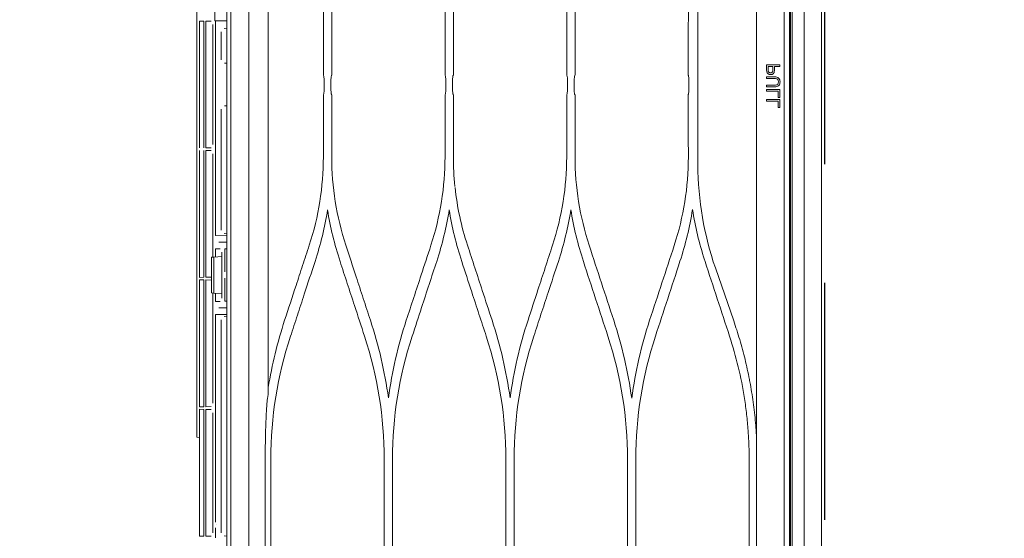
# Model space of a CAD drawing. Header units: inches. Extents: x 65192 to 78842, y -37594 to -36109.
# Tile 9 of 63: x 66825 to 66856, y -36738 to -36722. Entities that reach past the tile are written whole.
import ezdxf

# ---------------------------------------------------------------- set-up
doc = ezdxf.new("R2010")
doc.units = ezdxf.units.IN
doc.header["$MEASUREMENT"] = 0
doc.linetypes.add('HIDDEN', pattern=[0.375, 0.25, -0.125])
doc.layers.add('## 06 klimatyzator', color=30, linetype='Continuous', lineweight=15)
doc.layers.add('p--drzwi', color=7, linetype='Continuous')
doc.layers.add('p--podciąg', color=7, linetype='Continuous')

# ---------------------------------------------------------------- blocks, each defined once
blk = doc.blocks.new('drzwi-90-100')
blk.add_arc((10.8, 3.225), 84.153, 359.52334, 90.47666)
blk = doc.blocks.new('A$C66B7A3C4')
at = {"layer": '## 06 klimatyzator', "lineweight": 15}
for p, q in [((0.987, 1.56), (0.987, 85.44)), ((1.019, 84.083), (1.019, 2.917)), ((1.18, 3.822), (1.18, 83.178)), ((18.684, 82.346), (18.684, 4.654)), ((2.055, 57.477), (2.055, 29.523)), ((0.557, 43.5), (0.557, 1.56)), ((0.932, 1.56), (0.932, 43.5)), ((18.114, 43.5), (18.114, 4.654)), ((18.818, 43.5), (18.818, 2.6)), ((19.758, 18.191), (19.758, 39.351)), ((17.501, 29.464), (17.501, 39.106)), ((19.188, 33.067), (19.188, 31.362)), ((7.799, 29.651), (7.799, 31.643)), ((8.064, 31.643), (8.064, 29.651)), ((11.647, 29.651), (11.647, 31.643)), ((11.912, 31.643), (11.912, 29.651)), ((15.495, 29.651), (15.495, 31.643)), ((15.76, 31.643), (15.76, 29.651)), ((19.167, 31.363), (18.818, 31.369)), ((19.188, 31.362), (19.167, 31.363)), ((19.167, 24.573), (19.167, 31.363)), ((19.255, 27.455), (19.255, 31.249)), ((19.304, 31.354), (19.472, 31.357)), ((19.472, 31.357), (19.472, 27.347)), ((19.544, 31.358), (19.681, 31.361)), ((19.544, 27.346), (19.544, 31.358)), ((19.681, 31.257), (19.681, 31.361)), ((19.681, 31.257), (19.681, 27.448)), ((18.892, 31.124), (18.818, 31.13)), ((18.987, 31.02), (18.987, 30.135)), ((1.323, 29.921), (1.323, 29.974)), ((18.883, 30.031), (18.818, 30.031)), ((1.739, 29.596), (1.739, 29.542)), ((1.739, 29.331), (1.739, 29.277)), ((2.055, 29.443), (2.055, 29.235)), ((7.827, 29.235), (7.827, 29.443)), ((8.038, 29.443), (8.038, 29.235)), ((11.673, 29.235), (11.673, 29.443)), ((11.887, 29.443), (11.887, 29.235)), ((15.52, 29.235), (15.52, 29.443)), ((15.735, 29.443), (15.735, 29.235)), ((17.503, 29.235), (17.503, 29.443)), ((1.323, 28.937), (1.323, 29.19)), ((1.372, 29.137), (1.372, 28.937)), ((1.739, 29.19), (1.739, 29.137)), ((2.055, 29.154), (2.055, 3.822)), ((7.799, 27.067), (7.799, 29.027)), ((8.064, 29.027), (8.064, 27.067)), ((11.647, 27.067), (11.647, 29.027)), ((11.912, 29.027), (11.912, 27.067)), ((15.495, 27.067), (15.495, 29.027)), ((15.76, 29.027), (15.76, 27.067)), ((17.501, 19.604), (17.501, 29.213)), ((1.323, 28.622), (1.323, 28.876)), ((1.372, 28.822), (1.372, 28.622)), ((1.739, 28.876), (1.739, 28.822)), ((18.818, 28.679), (18.883, 28.679)), ((18.987, 28.575), (18.987, 24.74)), ((19.681, 27.344), (19.681, 27.448)), ((19.255, 23.89), (19.255, 27.155)), ((19.472, 27.347), (19.304, 27.35)), ((19.304, 27.259), (19.472, 27.262)), ((19.472, 27.262), (19.472, 23.253)), ((19.544, 23.252), (19.544, 27.264)), ((19.681, 27.162), (19.681, 27.266)), ((19.681, 27.162), (19.681, 23.353)), ((0.987, 26.913), (1.019, 26.913)), ((1.019, 26.809), (0.987, 26.809)), ((18.818, 24.63), (18.892, 24.636)), ((18.818, 24.567), (19.167, 24.573)), ((18.818, 24.36), (18.974, 24.363)), ((18.974, 24.363), (19.07, 24.363)), ((18.877, 24.153), (18.818, 24.152)), ((18.877, 23.422), (18.877, 24.153)), ((18.974, 22.594), (18.974, 24.052)), ((19.022, 24.155), (19.167, 24.155)), ((19.167, 23.895), (19.167, 24.155)), ((18.974, 23.905), (19.228, 23.892)), ((19.228, 23.892), (19.302, 23.888)), ((19.228, 22.754), (19.228, 23.892)), ((19.302, 23.888), (19.302, 22.758)), ((3.361, 23.552), (2.782, 21.876)), ((18.877, 22.493), (18.877, 23.224)), ((19.472, 23.253), (19.304, 23.256)), ((19.304, 23.165), (19.472, 23.168)), ((19.472, 23.168), (19.472, 19.158)), ((19.681, 23.249), (19.544, 23.252)), ((19.544, 23.169), (19.681, 23.171)), ((19.544, 19.157), (19.544, 23.169)), ((19.681, 23.249), (19.681, 23.353)), ((19.681, 23.067), (19.681, 23.171)), ((19.681, 23.067), (19.681, 19.259)), ((19.228, 22.754), (18.974, 22.741)), ((19.167, 22.491), (19.167, 22.751)), ((19.302, 22.758), (19.228, 22.754)), ((19.255, 19.266), (19.255, 22.756)), ((18.818, 22.494), (18.877, 22.493)), ((19.167, 22.491), (19.022, 22.491)), ((18.974, 22.283), (18.818, 22.286)), ((19.07, 22.283), (18.974, 22.283)), ((2.782, 21.876), (2.782, 21.874)), ((19.167, 22.073), (18.818, 22.079)), ((18.818, 22.017), (18.892, 22.01)), ((18.987, 21.907), (18.987, 15.171)), ((19.167, 15.509), (19.167, 22.073)), ((19.472, 19.158), (19.304, 19.161)), ((19.304, 19.07), (19.472, 19.073)), ((19.472, 19.073), (19.472, 15.063)), ((19.681, 19.154), (19.544, 19.157)), ((19.544, 19.074), (19.681, 19.077)), ((19.544, 15.062), (19.544, 19.074)), ((19.681, 19.155), (19.681, 19.259)), ((19.681, 18.973), (19.681, 19.077)), ((19.255, 15.171), (19.255, 18.965)), ((19.681, 18.973), (19.681, 15.164)), ((2.072, 18.395), (2.069, 18.331)), ((19.681, 18.187), (19.758, 18.191)), ((5.876, 12.923), (5.876, 17.499)), ((6.139, 17.499), (6.139, 12.923)), ((9.723, 12.923), (9.723, 17.499)), ((9.988, 17.499), (9.988, 12.923)), ((13.571, 12.923), (13.571, 17.499)), ((13.836, 17.499), (13.836, 12.923)), ((17.419, 12.923), (17.419, 17.499)), ((17.599, 17.499), (17.599, 12.923)), ((2.292, 17.395), (2.292, 12.923)), ((19.145, 15.415), (19.145, 15.422)), ((19.167, 15.004), (19.167, 15.329)), ((18.818, 15.061), (18.892, 15.068)), ((19.472, 15.063), (19.304, 15.066)), ((19.681, 15.06), (19.544, 15.062)), ((19.681, 15.06), (19.681, 15.164))]:
    blk.add_line(p, q, dxfattribs=at)
for points, knots in [([(0.003, 43.5), (0.003, 42.715), (0.003, 41.93), (0.003, 41.145), (0.003, 40.406), (0.003, 39.667), (0.003, 38.927), (0.003, 38.234), (0.003, 37.541), (0.003, 36.848), (0.003, 36.201), (0.003, 35.554), (0.003, 34.907), (0.003, 34.305), (0.003, 33.704), (0.003, 33.103), (0.003, 32.548), (0.003, 31.993), (0.003, 31.437), (0.003, 30.928), (0.003, 30.419), (0.003, 29.91), (0.003, 29.542), (0.003, 29.174), (0.003, 28.806), (0.003, 28.466), (0.003, 28.127), (0.003, 27.787), (0.003, 27.476), (0.003, 27.165), (0.003, 26.854), (0.003, 26.571), (0.003, 26.289), (0.003, 26.006), (0.003, 25.752), (0.003, 25.497), (0.003, 25.243), (0.003, 25.007), (0.003, 24.771), (0.003, 24.535), (0.003, 24.275), (0.003, 24.016), (0.003, 23.756), (0.003, 23.384), (0.003, 23.013), (0.003, 22.641), (0.003, 22.223), (0.003, 21.805), (0.003, 21.388), (0.003, 20.924), (0.003, 20.46), (0.003, 19.996), (0.003, 19.485), (0.003, 18.975), (0.003, 18.465), (0.003, 17.909), (0.003, 17.353), (0.003, 16.796), (0.003, 16.194), (0.003, 15.591), (0.003, 14.989), (0.003, 14.34), (0.003, 13.692), (0.003, 13.043), (0.003, 12.408), (0.003, 11.773), (0.003, 11.137), (0.003, 10.464), (0.003, 9.79), (0.003, 9.116), (0.003, 8.403), (0.003, 7.69), (0.003, 6.978), (0.003, 6.226), (0.003, 5.475), (0.003, 4.723), (0.003, 3.933), (0.003, 3.143), (0.003, 2.352), (0.003, 1.61), (0.003, 0.868), (0.003, 0.126)], [0, 0, 0, 0, 1, 1, 1, 2, 2, 2, 3, 3, 3, 4, 4, 4, 5, 5, 5, 6, 6, 6, 7, 7, 7, 8, 8, 8, 9, 9, 9, 10, 10, 10, 11, 11, 11, 12, 12, 12, 13, 13, 13, 14, 14, 14, 15, 15, 15, 16, 16, 16, 17, 17, 17, 18, 18, 18, 19, 19, 19, 20, 20, 20, 21, 21, 21, 22, 22, 22, 23, 23, 23, 24, 24, 24, 25, 25, 25, 26, 26, 26, 27, 27, 27, 27]), ([(3.915, 31.898), (3.916, 31.553), (3.916, 31.207), (3.916, 30.862), (3.916, 30.639), (3.916, 30.415), (3.916, 30.192), (3.916, 29.969), (3.916, 29.746), (3.916, 29.523), (3.916, 29.467), (3.916, 29.411), (3.916, 29.355), (3.916, 29.244), (3.916, 29.132), (3.916, 29.021), (3.916, 28.909), (3.916, 28.797), (3.916, 28.686), (3.916, 28.463), (3.916, 28.239), (3.916, 28.016), (3.916, 27.793), (3.916, 27.57), (3.916, 27.347), (3.916, 27.169), (3.916, 26.991), (3.915, 26.813)], [0, 0, 0, 0, 1, 1, 1, 2, 2, 2, 3, 3, 3, 4, 4, 4, 5, 5, 5, 6, 6, 6, 7, 7, 7, 8, 8, 8, 9, 9, 9, 9]), ([(1.735, 29.76), (1.733, 29.746), (1.729, 29.733), (1.722, 29.721), (1.717, 29.712), (1.711, 29.703), (1.703, 29.696), (1.695, 29.689), (1.686, 29.683), (1.676, 29.678), (1.665, 29.672), (1.653, 29.669), (1.64, 29.667), (1.623, 29.664), (1.606, 29.665), (1.589, 29.668), (1.575, 29.671), (1.561, 29.676), (1.549, 29.683), (1.539, 29.689), (1.53, 29.696), (1.522, 29.705), (1.514, 29.714), (1.508, 29.724), (1.504, 29.735), (1.497, 29.753), (1.494, 29.772), (1.493, 29.79), (1.489, 29.834), (1.492, 29.877), (1.492, 29.921)], [0, 0, 0, 0, 1, 1, 1, 2, 2, 2, 3, 3, 3, 4, 4, 4, 5, 5, 5, 6, 6, 6, 7, 7, 7, 8, 8, 8, 9, 9, 9, 10, 10, 10, 10]), ([(1.541, 29.921), (1.541, 29.881), (1.539, 29.841), (1.541, 29.801), (1.542, 29.79), (1.544, 29.78), (1.547, 29.769), (1.549, 29.762), (1.552, 29.755), (1.556, 29.749), (1.56, 29.742), (1.566, 29.737), (1.572, 29.732), (1.578, 29.729), (1.584, 29.726), (1.59, 29.724), (1.6, 29.721), (1.61, 29.72), (1.62, 29.72), (1.63, 29.721), (1.641, 29.723), (1.651, 29.727), (1.658, 29.73), (1.664, 29.735), (1.669, 29.74), (1.675, 29.745), (1.68, 29.751), (1.683, 29.758), (1.684, 29.761), (1.685, 29.764), (1.686, 29.767)], [0, 0, 0, 0, 1, 1, 1, 2, 2, 2, 3, 3, 3, 4, 4, 4, 5, 5, 5, 6, 6, 6, 7, 7, 7, 8, 8, 8, 9, 9, 9, 10, 10, 10, 10]), ([(1.686, 29.767), (1.69, 29.782), (1.69, 29.797), (1.69, 29.812), (1.69, 29.826), (1.69, 29.841), (1.69, 29.856), (1.69, 29.877), (1.69, 29.899), (1.69, 29.921)], [0, 0, 0, 0, 1, 1, 1, 2, 2, 2, 3, 3, 3, 3]), ([(1.739, 29.974), (1.739, 29.955), (1.739, 29.935), (1.739, 29.916), (1.739, 29.897), (1.739, 29.877), (1.739, 29.858), (1.739, 29.825), (1.741, 29.792), (1.735, 29.76)], [0, 0, 0, 0, 1, 1, 1, 2, 2, 2, 3, 3, 3, 3]), ([(1.739, 29.277), (1.652, 29.277), (1.565, 29.274), (1.478, 29.278), (1.434, 29.28), (1.388, 29.287), (1.357, 29.319), (1.326, 29.35), (1.315, 29.395), (1.316, 29.439), (1.316, 29.482), (1.327, 29.529), (1.359, 29.558), (1.391, 29.588), (1.438, 29.594), (1.481, 29.596), (1.567, 29.599), (1.653, 29.596), (1.739, 29.596)], [0, 0, 0, 0, 1, 1, 1, 2, 2, 2, 3, 3, 3, 4, 4, 4, 5, 5, 5, 6, 6, 6, 6]), ([(4.222, 29.651), (4.219, 29.651), (4.216, 29.646), (4.214, 29.638), (4.212, 29.63), (4.209, 29.617), (4.207, 29.601), (4.205, 29.586), (4.204, 29.567), (4.202, 29.546), (4.201, 29.526), (4.2, 29.503), (4.2, 29.48), (4.2, 29.468), (4.2, 29.455), (4.2, 29.443)], [0, 0, 0, 0, 1, 1, 1, 2, 2, 2, 3, 3, 3, 4, 4, 4, 5, 5, 5, 5]), ([(7.799, 29.651), (7.803, 29.651), (7.806, 29.646), (7.809, 29.637), (7.812, 29.628), (7.815, 29.614), (7.818, 29.597), (7.82, 29.58), (7.823, 29.559), (7.824, 29.536), (7.825, 29.516), (7.826, 29.492), (7.827, 29.469), (7.827, 29.46), (7.827, 29.451), (7.827, 29.443)], [0, 0, 0, 0, 1, 1, 1, 2, 2, 2, 3, 3, 3, 4, 4, 4, 5, 5, 5, 5]), ([(8.038, 29.443), (8.038, 29.466), (8.038, 29.489), (8.039, 29.511), (8.04, 29.532), (8.042, 29.553), (8.043, 29.571), (8.045, 29.589), (8.047, 29.605), (8.05, 29.618), (8.052, 29.63), (8.055, 29.639), (8.058, 29.645), (8.06, 29.649), (8.062, 29.651), (8.064, 29.651)], [0, 0, 0, 0, 1, 1, 1, 2, 2, 2, 3, 3, 3, 4, 4, 4, 5, 5, 5, 5]), ([(11.647, 29.651), (11.65, 29.651), (11.653, 29.646), (11.656, 29.638), (11.659, 29.63), (11.661, 29.617), (11.664, 29.601), (11.666, 29.586), (11.668, 29.567), (11.67, 29.546), (11.671, 29.526), (11.672, 29.503), (11.673, 29.48), (11.673, 29.468), (11.673, 29.455), (11.673, 29.443)], [0, 0, 0, 0, 1, 1, 1, 2, 2, 2, 3, 3, 3, 4, 4, 4, 5, 5, 5, 5]), ([(11.887, 29.443), (11.887, 29.466), (11.887, 29.489), (11.888, 29.511), (11.889, 29.533), (11.89, 29.554), (11.892, 29.572), (11.894, 29.591), (11.896, 29.607), (11.899, 29.619), (11.901, 29.631), (11.904, 29.64), (11.906, 29.645), (11.908, 29.649), (11.91, 29.651), (11.912, 29.651)], [0, 0, 0, 0, 1, 1, 1, 2, 2, 2, 3, 3, 3, 4, 4, 4, 5, 5, 5, 5]), ([(15.495, 29.651), (15.497, 29.651), (15.5, 29.646), (15.503, 29.638), (15.506, 29.631), (15.509, 29.619), (15.511, 29.604), (15.513, 29.589), (15.515, 29.57), (15.517, 29.55), (15.518, 29.53), (15.519, 29.508), (15.52, 29.485), (15.52, 29.471), (15.52, 29.457), (15.52, 29.443)], [0, 0, 0, 0, 1, 1, 1, 2, 2, 2, 3, 3, 3, 4, 4, 4, 5, 5, 5, 5]), ([(15.735, 29.443), (15.735, 29.466), (15.735, 29.489), (15.736, 29.511), (15.737, 29.533), (15.739, 29.554), (15.74, 29.572), (15.742, 29.59), (15.744, 29.606), (15.747, 29.619), (15.749, 29.631), (15.752, 29.64), (15.755, 29.645), (15.756, 29.649), (15.758, 29.651), (15.76, 29.651)], [0, 0, 0, 0, 1, 1, 1, 2, 2, 2, 3, 3, 3, 4, 4, 4, 5, 5, 5, 5]), ([(1.739, 29.542), (1.686, 29.542), (1.633, 29.542), (1.58, 29.542), (1.527, 29.542), (1.472, 29.551), (1.422, 29.534), (1.396, 29.525), (1.377, 29.503), (1.37, 29.477), (1.363, 29.451), (1.363, 29.424), (1.37, 29.398), (1.376, 29.372), (1.395, 29.35), (1.42, 29.341), (1.445, 29.332), (1.472, 29.331), (1.499, 29.331)], [0, 0, 0, 0, 1, 1, 1, 2, 2, 2, 3, 3, 3, 4, 4, 4, 5, 5, 5, 6, 6, 6, 6]), ([(2.055, 29.443), (2.055, 29.466), (2.055, 29.489), (2.055, 29.511), (2.055, 29.515), (2.055, 29.519), (2.055, 29.523)], [0, 0, 0, 0, 1, 1, 1, 2, 2, 2, 2]), ([(2.055, 29.154), (2.055, 29.176), (2.055, 29.199), (2.055, 29.222), (2.055, 29.226), (2.055, 29.23), (2.055, 29.235)], [0, 0, 0, 0, 1, 1, 1, 2, 2, 2, 2]), ([(4.2, 29.235), (4.2, 29.212), (4.2, 29.189), (4.201, 29.168), (4.201, 29.146), (4.203, 29.126), (4.204, 29.108), (4.205, 29.09), (4.207, 29.074), (4.209, 29.062), (4.211, 29.049), (4.214, 29.039), (4.216, 29.033), (4.218, 29.029), (4.22, 29.027), (4.222, 29.027)], [0, 0, 0, 0, 1, 1, 1, 2, 2, 2, 3, 3, 3, 4, 4, 4, 5, 5, 5, 5]), ([(7.827, 29.235), (7.827, 29.213), (7.827, 29.191), (7.826, 29.17), (7.825, 29.15), (7.823, 29.13), (7.822, 29.113), (7.82, 29.095), (7.818, 29.08), (7.816, 29.067), (7.813, 29.054), (7.811, 29.043), (7.808, 29.036), (7.805, 29.03), (7.802, 29.027), (7.799, 29.027)], [0, 0, 0, 0, 1, 1, 1, 2, 2, 2, 3, 3, 3, 4, 4, 4, 5, 5, 5, 5]), ([(8.064, 29.027), (8.061, 29.027), (8.058, 29.031), (8.055, 29.039), (8.052, 29.046), (8.05, 29.058), (8.047, 29.073), (8.045, 29.088), (8.043, 29.106), (8.042, 29.127), (8.04, 29.147), (8.039, 29.169), (8.039, 29.192), (8.038, 29.206), (8.038, 29.22), (8.038, 29.235)], [0, 0, 0, 0, 1, 1, 1, 2, 2, 2, 3, 3, 3, 4, 4, 4, 5, 5, 5, 5]), ([(11.673, 29.235), (11.673, 29.212), (11.673, 29.189), (11.672, 29.168), (11.671, 29.147), (11.669, 29.126), (11.668, 29.109), (11.666, 29.091), (11.664, 29.075), (11.662, 29.062), (11.659, 29.049), (11.656, 29.04), (11.654, 29.034), (11.651, 29.029), (11.649, 29.027), (11.647, 29.027)], [0, 0, 0, 0, 1, 1, 1, 2, 2, 2, 3, 3, 3, 4, 4, 4, 5, 5, 5, 5]), ([(11.912, 29.027), (11.909, 29.027), (11.906, 29.031), (11.904, 29.038), (11.901, 29.046), (11.898, 29.058), (11.896, 29.072), (11.894, 29.087), (11.892, 29.105), (11.891, 29.124), (11.889, 29.144), (11.888, 29.166), (11.887, 29.189), (11.887, 29.204), (11.887, 29.219), (11.887, 29.235)], [0, 0, 0, 0, 1, 1, 1, 2, 2, 2, 3, 3, 3, 4, 4, 4, 5, 5, 5, 5]), ([(15.52, 29.235), (15.52, 29.212), (15.52, 29.188), (15.519, 29.166), (15.518, 29.145), (15.516, 29.124), (15.515, 29.106), (15.513, 29.088), (15.511, 29.072), (15.508, 29.06), (15.506, 29.047), (15.503, 29.038), (15.501, 29.032), (15.499, 29.029), (15.497, 29.027), (15.495, 29.027)], [0, 0, 0, 0, 1, 1, 1, 2, 2, 2, 3, 3, 3, 4, 4, 4, 5, 5, 5, 5]), ([(15.76, 29.027), (15.757, 29.027), (15.754, 29.031), (15.752, 29.038), (15.749, 29.046), (15.746, 29.058), (15.744, 29.073), (15.742, 29.087), (15.74, 29.105), (15.739, 29.125), (15.737, 29.145), (15.736, 29.167), (15.735, 29.19), (15.735, 29.204), (15.735, 29.22), (15.735, 29.235)], [0, 0, 0, 0, 1, 1, 1, 2, 2, 2, 3, 3, 3, 4, 4, 4, 5, 5, 5, 5]), ([(9.287, 21.891), (9.182, 22.213), (9.077, 22.535), (8.971, 22.857), (8.894, 23.092), (8.818, 23.326), (8.741, 23.56), (8.664, 23.795), (8.588, 24.029), (8.511, 24.264)], [0, 0, 0, 0, 1, 1, 1, 2, 2, 2, 3, 3, 3, 3]), ([(11.2, 24.264), (11.122, 24.025), (11.044, 23.787), (10.966, 23.549), (10.888, 23.311), (10.81, 23.073), (10.732, 22.834), (10.629, 22.52), (10.526, 22.206), (10.423, 21.891)], [0, 0, 0, 0, 1, 1, 1, 2, 2, 2, 3, 3, 3, 3]), ([(13.136, 21.891), (13.057, 22.131), (12.979, 22.371), (12.9, 22.61), (12.822, 22.85), (12.743, 23.089), (12.665, 23.329), (12.563, 23.641), (12.461, 23.952), (12.359, 24.264)], [0, 0, 0, 0, 1, 1, 1, 2, 2, 2, 3, 3, 3, 3]), ([(15.047, 24.264), (14.939, 23.932), (14.83, 23.6), (14.722, 23.269), (14.647, 23.039), (14.572, 22.81), (14.496, 22.58), (14.421, 22.351), (14.346, 22.121), (14.271, 21.891)], [0, 0, 0, 0, 1, 1, 1, 2, 2, 2, 3, 3, 3, 3]), ([(16.984, 21.891), (16.864, 22.258), (16.744, 22.624), (16.624, 22.99), (16.555, 23.202), (16.485, 23.414), (16.416, 23.627), (16.346, 23.839), (16.277, 24.051), (16.207, 24.264)], [0, 0, 0, 0, 1, 1, 1, 2, 2, 2, 3, 3, 3, 3]), ([(3.688, 23.757), (3.558, 23.362), (3.429, 22.967), (3.3, 22.572), (3.17, 22.177), (3.041, 21.781), (2.911, 21.385)], [0, 0, 0, 0, 1, 1, 1, 2, 2, 2, 2]), ([(8.327, 23.757), (8.434, 23.43), (8.541, 23.103), (8.648, 22.776), (8.724, 22.544), (8.8, 22.313), (8.876, 22.081), (8.951, 21.849), (9.027, 21.617), (9.103, 21.385)], [0, 0, 0, 0, 1, 1, 1, 2, 2, 2, 3, 3, 3, 3]), ([(10.608, 21.385), (10.684, 21.619), (10.761, 21.852), (10.837, 22.086), (10.914, 22.32), (10.99, 22.554), (11.067, 22.788), (11.173, 23.111), (11.278, 23.434), (11.384, 23.757)], [0, 0, 0, 0, 1, 1, 1, 2, 2, 2, 3, 3, 3, 3]), ([(12.175, 23.757), (12.254, 23.514), (12.334, 23.27), (12.414, 23.027), (12.493, 22.783), (12.573, 22.54), (12.653, 22.296), (12.752, 21.992), (12.851, 21.689), (12.951, 21.385)], [0, 0, 0, 0, 1, 1, 1, 2, 2, 2, 3, 3, 3, 3]), ([(14.456, 21.385), (14.562, 21.709), (14.668, 22.033), (14.774, 22.357), (14.85, 22.59), (14.927, 22.824), (15.003, 23.057), (15.08, 23.29), (15.156, 23.524), (15.232, 23.757)], [0, 0, 0, 0, 1, 1, 1, 2, 2, 2, 3, 3, 3, 3]), ([(16.022, 23.757), (16.136, 23.409), (16.25, 23.061), (16.364, 22.713), (16.437, 22.492), (16.509, 22.27), (16.581, 22.049), (16.654, 21.828), (16.726, 21.606), (16.799, 21.385)], [0, 0, 0, 0, 1, 1, 1, 2, 2, 2, 3, 3, 3, 3]), ([(2.782, 21.874), (2.749, 21.778), (2.717, 21.682), (2.686, 21.586), (2.62, 21.383), (2.56, 21.177), (2.504, 20.97), (2.476, 20.866), (2.449, 20.762), (2.423, 20.657), (2.398, 20.553), (2.373, 20.447), (2.35, 20.342), (2.327, 20.236), (2.305, 20.13), (2.284, 20.023), (2.274, 19.97), (2.264, 19.917), (2.254, 19.863), (2.216, 19.65), (2.182, 19.435), (2.154, 19.219), (2.14, 19.111), (2.127, 19.003), (2.115, 18.894), (2.104, 18.786), (2.094, 18.677), (2.085, 18.568), (2.08, 18.511), (2.076, 18.453), (2.072, 18.395)], [0, 0, 0, 0, 1, 1, 1, 2, 2, 2, 3, 3, 3, 4, 4, 4, 5, 5, 5, 6, 6, 6, 7, 7, 7, 8, 8, 8, 9, 9, 9, 10, 10, 10, 10]), ([(2.911, 21.385), (2.814, 21.064), (2.717, 20.743), (2.637, 20.417), (2.556, 20.088), (2.492, 19.753), (2.44, 19.417), (2.414, 19.25), (2.391, 19.083), (2.372, 18.915), (2.353, 18.746), (2.337, 18.578), (2.325, 18.409), (2.308, 18.184), (2.298, 17.959), (2.294, 17.733), (2.292, 17.62), (2.292, 17.508), (2.292, 17.395)], [0, 0, 0, 0, 1, 1, 1, 2, 2, 2, 3, 3, 3, 4, 4, 4, 5, 5, 5, 6, 6, 6, 6]), ([(17.532, 19.361), (17.536, 19.327), (17.54, 19.293), (17.543, 19.258), (17.553, 19.151), (17.56, 19.043), (17.565, 18.935)], [0, 0, 0, 0, 1, 1, 1, 2, 2, 2, 2]), ([(17.565, 18.935), (17.568, 18.882), (17.57, 18.829), (17.572, 18.776), (17.577, 18.658), (17.582, 18.541), (17.585, 18.424), (17.589, 18.31), (17.592, 18.195), (17.594, 18.081)], [0, 0, 0, 0, 1, 1, 1, 2, 2, 2, 3, 3, 3, 3]), ([(17.594, 18.081), (17.594, 18.057), (17.595, 18.032), (17.595, 18.008), (17.597, 17.909), (17.598, 17.811), (17.598, 17.713), (17.599, 17.642), (17.599, 17.57), (17.599, 17.499)], [0, 0, 0, 0, 1, 1, 1, 2, 2, 2, 3, 3, 3, 3])]:
    blk.add_open_spline(points, degree=3, knots=knots, dxfattribs=at)
for points in [[(4.215, 31.644), (4.217, 30.979), (4.22, 30.315), (4.222, 29.651)], [(1.323, 29.974), (1.462, 29.974), (1.601, 29.974), (1.739, 29.974)], [(1.492, 29.921), (1.436, 29.921), (1.379, 29.921), (1.323, 29.921)], [(1.69, 29.921), (1.64, 29.921), (1.591, 29.921), (1.541, 29.921)], [(1.499, 29.331), (1.579, 29.331), (1.659, 29.331), (1.739, 29.331)], [(4.2, 29.355), (4.2, 29.384), (4.2, 29.413), (4.2, 29.443)], [(4.2, 29.235), (4.2, 29.275), (4.2, 29.315), (4.2, 29.355)], [(17.501, 29.464), (17.502, 29.457), (17.503, 29.45), (17.503, 29.443)], [(1.323, 29.19), (1.462, 29.19), (1.601, 29.19), (1.739, 29.19)], [(1.739, 29.137), (1.617, 29.137), (1.494, 29.137), (1.372, 29.137)], [(4.222, 29.027), (4.219, 28.373), (4.217, 27.72), (4.215, 27.067)], [(17.503, 29.235), (17.503, 29.227), (17.502, 29.22), (17.501, 29.213)], [(1.372, 28.937), (1.355, 28.937), (1.339, 28.937), (1.323, 28.937)], [(1.323, 28.876), (1.462, 28.876), (1.601, 28.876), (1.739, 28.876)], [(1.739, 28.822), (1.617, 28.822), (1.494, 28.822), (1.372, 28.822)], [(1.372, 28.622), (1.355, 28.622), (1.339, 28.622), (1.323, 28.622)], [(3.915, 26.813), (3.912, 25.691), (3.716, 24.581), (3.361, 23.552)], [(4.662, 24.263), (4.366, 25.167), (4.216, 26.101), (4.215, 27.06)], [(7.799, 27.067), (7.799, 26.107), (7.649, 25.171), (7.352, 24.264)], [(8.511, 24.264), (8.214, 25.172), (8.064, 26.108), (8.064, 27.067)], [(11.647, 27.067), (11.647, 26.753), (11.631, 26.44), (11.598, 26.13)], [(12.359, 24.264), (12.061, 25.173), (11.912, 26.109), (11.912, 27.067)], [(15.495, 27.067), (15.495, 26.11), (15.345, 25.174), (15.047, 24.264)], [(16.207, 24.264), (15.909, 25.174), (15.76, 26.11), (15.76, 27.067)], [(11.595, 26.097), (11.528, 25.475), (11.396, 24.863), (11.2, 24.264)], [(3.703, 23.806), (3.871, 24.327), (3.998, 24.856), (4.083, 25.393)], [(4.083, 25.393), (4.172, 24.839), (4.304, 24.294), (4.48, 23.758)], [(7.536, 23.757), (7.711, 24.293), (7.843, 24.838), (7.931, 25.39)], [(7.931, 25.39), (8.019, 24.838), (8.151, 24.294), (8.327, 23.757)], [(11.384, 23.757), (11.559, 24.293), (11.691, 24.837), (11.779, 25.387)], [(11.779, 25.387), (11.867, 24.837), (11.999, 24.293), (12.175, 23.757)], [(15.232, 23.757), (15.408, 24.293), (15.539, 24.836), (15.627, 25.386)], [(15.627, 25.386), (15.715, 24.836), (15.847, 24.293), (16.022, 23.757)], [(5.439, 21.891), (5.18, 22.682), (4.921, 23.473), (4.662, 24.263)], [(7.352, 24.264), (7.093, 23.472), (6.835, 22.682), (6.576, 21.891)], [(3.703, 23.806), (3.698, 23.79), (3.693, 23.774), (3.688, 23.757)], [(4.48, 23.758), (4.738, 22.967), (4.997, 22.176), (5.256, 21.385)], [(6.759, 21.385), (7.018, 22.175), (7.277, 22.966), (7.536, 23.757)], [(6.007, 19.431), (5.892, 20.266), (5.702, 21.086), (5.439, 21.891)], [(6.576, 21.891), (6.312, 21.085), (6.122, 20.265), (6.007, 19.431)], [(9.855, 19.436), (9.74, 20.267), (9.551, 21.086), (9.287, 21.891)], [(10.423, 21.891), (10.16, 21.086), (9.97, 20.267), (9.855, 19.436)], [(13.703, 19.438), (13.588, 20.268), (13.399, 21.086), (13.136, 21.891)], [(14.271, 21.891), (14.008, 21.086), (13.818, 20.268), (13.703, 19.438)], [(17.502, 19.765), (17.385, 20.483), (17.213, 21.192), (16.984, 21.891)], [(5.256, 21.385), (5.667, 20.129), (5.876, 18.831), (5.876, 17.499)], [(6.139, 17.499), (6.139, 18.831), (6.348, 20.128), (6.759, 21.385)], [(9.103, 21.385), (9.515, 20.126), (9.723, 18.828), (9.723, 17.499)], [(9.988, 17.499), (9.988, 18.828), (10.195, 20.125), (10.608, 21.385)], [(12.951, 21.385), (13.364, 20.124), (13.571, 18.826), (13.571, 17.499)], [(13.836, 17.499), (13.836, 18.826), (14.043, 20.124), (14.456, 21.385)], [(16.799, 21.385), (17.212, 20.124), (17.419, 18.826), (17.419, 17.499)], [(17.532, 19.361), (17.523, 19.442), (17.512, 19.523), (17.501, 19.604)], [(2.055, 18.024), (2.058, 18.126), (2.063, 18.228), (2.069, 18.331)]]:
    blk.add_open_spline(points, degree=3, dxfattribs=at)

msp = doc.modelspace()

# ---------------------------------------------------------------- linework, layer by layer
at = {"layer": 'p--podciąg', "linetype": 'HIDDEN', "ltscale": 30}
msp.add_line((66850.39, -36760.1), (66850.39, -36660.1), dxfattribs=at)

# ---------------------------------------------------------------- block references
at = {"layer": '## 06 klimatyzator', "color": 2, "linetype": 'Continuous', "lineweight": 60, "xscale": -1}
msp.add_blockref('A$C66B7A3C4', (66850.287, -36753.177), dxfattribs=at)
at = {"layer": 'p--drzwi', "xscale": -1, "rotation": 89.99999999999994}
msp.add_blockref('drzwi-90-100', (66858.59, -36660.1), dxfattribs=at)

doc.saveas('drawing.dxf')
